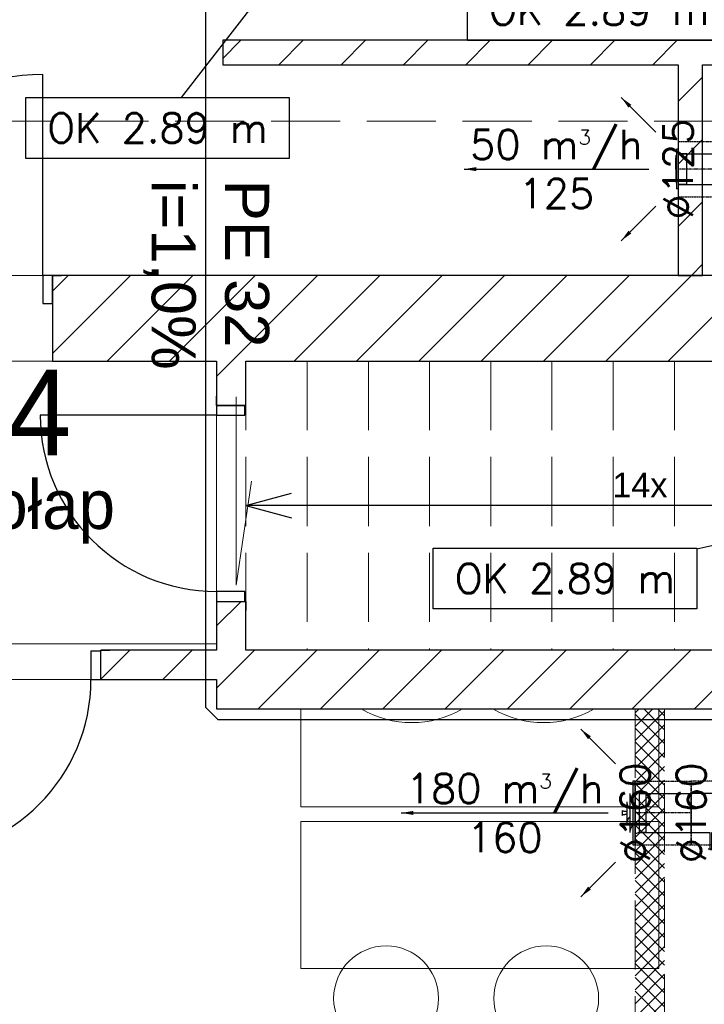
# Model space of a CAD drawing. Header units: millimetres. Extents: x -40063 to 512011, y 350190 to 687060.
# Tile 177 of 256: x 158053 to 160849, y 621301 to 625321. Entities that reach past the tile are written whole.
import ezdxf

# ---------------------------------------------------------------- set-up
doc = ezdxf.new("R2010")
doc.units = ezdxf.units.MM
for name, pattern in [('DASHDOT', [1, 0.5, -0.25, 0, -0.25]), ('DASHED', [0.75, 0.5, -0.25]), ('Krawędzie ukryte', [391.222223, 282.222223, -109])]:
    doc.linetypes.add(name, pattern=pattern)
doc.layers.get('0').update_dxf_attribs({"color": 8})
for name, color, linetype in [('2D - Ogólne', 8, 'Continuous'), ('Elementy Modelu - Strefy', 8, 'Continuous'), ('FLUID-W2', 7, 'Continuous'), ('FLUID-W2-120-ARRGR', 7, 'Continuous'), ('FLUID-W2-120-DIM', 7, 'Continuous'), ('FLUID-W2-120-INF', 7, 'Continuous'), ('FLUID-W2-INS', 7, 'Continuous'), ('FLUID-W2-SYM', 7, 'Continuous'), ('Konstrukcja - Ściany zew', 8, 'Continuous'), ('Opisy - Teksty', 8, 'Continuous'), ('X_ref', 8, 'Continuous')]:
    doc.layers.add(name, color=color, linetype=linetype)
doc.layers.add('J_skropliny', color=24, linetype='Continuous', lineweight=30)
doc.styles.add('FDBES', font='simplex.shx')
doc.styles.add('GENERATED_STYLE_1', font='arial.ttf')
doc.styles.add('GENERATED_STYLE_2', font='txt')
doc.styles.add('GENERATED_STYLE_6', font='txt')
doc.styles.get("Standard").update_dxf_attribs({"font": 'arial.ttf'})
doc.dimstyles.new('FDBES', dxfattribs={"dimscale": 50, "dimtxt": 4, "dimasz": 2.5, "dimexe": 0.8, "dimexo": 2, "dimgap": 1, "dimtad": 1, "dimdsep": 46, "dimtxsty": 'FDBES', "dimcen": 2.5, "dimclrd": 4, "dimclre": 5, "dimadec": 0, "dimazin": 0, "dimtfac": 1, "dimtmove": 0, "dimatfit": 3, "dimfxl": 1, "dimarcsym": 0})

# ---------------------------------------------------------------- blocks, each defined once
blk = doc.blocks.new('*U17375')
at = {"color": 243, "linetype": 'Continuous', "lineweight": -2}
for p, q in [((-96, 0), (-96, 62.5)), ((96, 62.5), (96, 0)), ((-96, -62.5), (-96, 0)), ((96, 0), (96, -62.5))]:
    blk.add_line(p, q, dxfattribs=at)
at = {"color": 0, "linetype": 'ByBlock', "lineweight": -2}
for p, q in [((96, 62.5), (-96, 62.5)), ((96, -62.5), (-96, -62.5))]:
    blk.add_line(p, q, dxfattribs=at)
at = {"layer": 'FLUID-W2-INS', "color": 243, "linetype": 'DASHED', "lineweight": -3}
for p, q in [((-96, 62.5), (-96, 112.5)), ((96, 112.5), (-96, 112.5)), ((96, 112.5), (96, 62.5)), ((-96, -112.5), (-96, -62.5)), ((96, -62.5), (96, -112.5)), ((96, -112.5), (-96, -112.5))]:
    blk.add_line(p, q, dxfattribs=at)
at = {"layer": 'FLUID-W2-SYM', "color": 243, "linetype": 'DASHDOT', "lineweight": -3}
blk.add_line((-96, 0), (96, 0), dxfattribs=at)
blk = doc.blocks.new('*U17377')
at = {"color": 0, "linetype": 'ByBlock', "lineweight": -2}
for p, q in [((0, 81, 7), (0, 0, 7)), ((0, 81, 0), (0, 81, 7)), ((0, 0, -35), (0, 62.5, -35)), ((0, 62.5, -35), (0, 62.5, 0)), ((0, 0, 10), (0, 0, 7)), ((0, 0, 7), (0, -81, 7)), ((0, -62.5, -35), (0, 0, -35)), ((0, -62.5, -35), (0, -62.5, 0)), ((0, -81, 0), (0, -81, 7))]:
    blk.add_line(p, q, dxfattribs=at)
for points, knots in [([(0, 0, 10), (0, 1.8, 10), (0, 5.4, 10), (0, 10.7, 10), (0, 15.9, 9.9), (0, 21, 9.8), (0, 25.9, 9.7), (0, 30.6, 9.5), (0, 35, 9.4), (0, 39.1, 9.2), (0, 42.9, 9), (0, 46.2, 8.8), (0, 49.2, 8.6), (0, 51.7, 8.3), (0, 53.8, 8.1), (0, 55.4, 7.8), (0, 56.4, 7.6), (0, 57, 7.4), (0, 57.2, 7.3), (0, 57.3, 7.3), (0, 57.4, 7.2), (0, 57.4, 7.2), (0, 57.4, 7.1), (0, 57.5, 7.1), (0, 57.5, 7.1), (0, 57.5, 7.1), (0, 57.5, 7.1), (0, 57.5, 7), (0, 57.5, 7), (0, 57.5, 7), (0, 57.5, 7)], [0, 0, 0, 0, 5.388201, 10.729164, 15.975166, 21.080971, 26.001266, 30.693745, 35.11608, 39.231017, 43.001525, 46.395301, 49.383023, 51.93933, 54.043318, 55.682331, 56.788004, 57.179466, 57.349472, 57.479806, 57.540071, 57.595589, 57.646707, 57.686363, 57.706964, 57.726617, 57.74566, 57.763903, 57.781724, 57.799329, 57.799329, 57.799329, 57.799329]), ([(0, 0, 10), (0, -1.8, 10), (0, -5.4, 10), (0, -10.7, 10), (0, -15.9, 9.9), (0, -21, 9.8), (0, -25.9, 9.7), (0, -30.6, 9.5), (0, -35, 9.4), (0, -39.1, 9.2), (0, -42.9, 9), (0, -46.2, 8.8), (0, -49.2, 8.6), (0, -51.7, 8.3), (0, -53.8, 8.1), (0, -55.4, 7.8), (0, -56.4, 7.6), (0, -57, 7.4), (0, -57.2, 7.3), (0, -57.3, 7.3), (0, -57.4, 7.2), (0, -57.4, 7.2), (0, -57.4, 7.1), (0, -57.5, 7.1), (0, -57.5, 7.1), (0, -57.5, 7.1), (0, -57.5, 7.1), (0, -57.5, 7), (0, -57.5, 7), (0, -57.5, 7), (0, -57.5, 7)], [0, 0, 0, 0, 5.388689, 10.729164, 15.975654, 21.08146, 26.001754, 30.693746, 35.116568, 39.231018, 43.001525, 46.395788, 49.383511, 51.939818, 54.043321, 55.682334, 56.788482, 57.179483, 57.349489, 57.479823, 57.540496, 57.595637, 57.646755, 57.686411, 57.707271, 57.726923, 57.745784, 57.764028, 57.781848, 57.799454, 57.799454, 57.799454, 57.799454])]:
    blk.add_open_spline(points, degree=3, knots=knots, dxfattribs=at)
blk = doc.blocks.new('*U14505')
at = {"color": 243, "linetype": 'Continuous', "lineweight": -2}
for p, q in [((-114.5, 0), (-114.5, 80)), ((114.5, 80), (114.5, 0)), ((-114.5, -80), (-114.5, 0)), ((114.5, 0), (114.5, -80))]:
    blk.add_line(p, q, dxfattribs=at)
at = {"color": 0, "linetype": 'ByBlock', "lineweight": -2}
for p, q in [((97.5, 80), (-114.5, 80)), ((97.5, -80), (-114.5, -80))]:
    blk.add_line(p, q, dxfattribs=at)
at = {"layer": 'FLUID-W2-INS', "color": 243, "linetype": 'DASHED', "lineweight": -3}
for p, q in [((-114.5, 80), (-114.5, 130)), ((114.5, 130), (-114.5, 130)), ((114.5, 130), (114.5, 80)), ((-114.5, -130), (-114.5, -80)), ((114.5, -80), (114.5, -130)), ((114.5, -130), (-114.5, -130))]:
    blk.add_line(p, q, dxfattribs=at)
at = {"layer": 'FLUID-W2-SYM', "color": 243, "linetype": 'DASHDOT', "lineweight": -3}
blk.add_line((-114.5, 0), (114.5, 0), dxfattribs=at)
blk = doc.blocks.new('*U14452')
at = {"color": 0, "linetype": 'ByBlock', "lineweight": -2}
for p, q in [((0, -130), (0, 130)), ((0, 130, 0), (0, 130, -10)), ((0, 130, -10), (0, -130, -10)), ((0, 84.5, 1.5), (0, 85.7, 0)), ((0, 82.6, 5.1), (0, 84.5, 1.5)), ((0, 81.1, 8.9), (0, 82.6, 5.1)), ((0, 80.3, 12.9), (0, 81.1, 8.9)), ((0, 80, 17), (0, 80.3, 12.9)), ((0, -80, 17), (0, 80, 17)), ((0, 80, -22), (0, 78.5, -22)), ((0, 80, -22), (0, 75.1, -21.7)), ((0, 80, 17), (0, 80, 45)), ((0, -80, 45), (0, 80, 45)), ((0, 78.5, -22), (0, -80, -22)), ((0, 75.1, -21.7), (0, 70.3, -20.9)), ((0, 70.3, -20.9), (0, 65.6, -19.6)), ((0, 65.6, -19.6), (0, 61.1, -17.7)), ((0, 61.1, -17.7), (0, 56.9, -15.3)), ((0, 56.9, -15.3), (0, 53, -12.2)), ((0, 53, -12.2), (0, 51, -10)), ((0, 45, -34), (0, 40.1, -33.7)), ((0, 45, -34), (0, -45, -34)), ((0, 40.1, -33.7), (0, 35.3, -32.9)), ((0, 35.3, -32.9), (0, 30.6, -31.6)), ((0, 30.6, -31.6), (0, 26.1, -29.7)), ((0, 26.1, -29.7), (0, 21.9, -27.3)), ((0, 21.9, -27.3), (0, 18, -24.2)), ((0, 18, -24.2), (0, 16, -22)), ((0, 8.2, -52.5), (0, 10, -54)), ((0, 10, -54), (0, 9.8, -54)), ((0, 9.8, -54), (0, -9.8, -54)), ((0, 7.3, -50.3), (0, 8.2, -52.5)), ((0, 6.6, -47.9), (0, 7.3, -50.3)), ((0, 6.1, -45.5), (0, 6.6, -47.9)), ((0, 5.8, -43.1), (0, 6.1, -45.5)), ((0, 5.5, -40.7), (0, 5.8, -43.1)), ((0, 5.3, -38.3), (0, 5.5, -40.7)), ((0, 5.1, -35.9), (0, 5.3, -38.3)), ((0, 5, -34), (0, 5.1, -35.9)), ((0, -5.1, -35.9), (0, -5, -34)), ((0, -5.3, -38.3), (0, -5.1, -35.9)), ((0, -5.5, -40.7), (0, -5.3, -38.3)), ((0, -5.8, -43.1), (0, -5.5, -40.7)), ((0, -6.1, -45.5), (0, -5.8, -43.1)), ((0, -6.6, -47.9), (0, -6.1, -45.5)), ((0, -7.3, -50.3), (0, -6.6, -47.9)), ((0, -8.2, -52.5), (0, -7.3, -50.3)), ((0, -10, -54), (0, -8.2, -52.5)), ((0, -9.8, -54), (0, -10, -54)), ((0, -16, -22), (0, -18, -24.2)), ((0, -18, -24.2), (0, -21.9, -27.3)), ((0, -21.9, -27.3), (0, -26.1, -29.7)), ((0, -26.1, -29.7), (0, -30.6, -31.6)), ((0, -30.6, -31.6), (0, -35.3, -32.9)), ((0, -35.3, -32.9), (0, -40.1, -33.7)), ((0, -40.1, -33.7), (0, -45, -34)), ((0, -51, -10), (0, -53, -12.2)), ((0, -53, -12.2), (0, -56.9, -15.3)), ((0, -56.9, -15.3), (0, -61.1, -17.7)), ((0, -61.1, -17.7), (0, -65.6, -19.6)), ((0, -65.6, -19.6), (0, -70.3, -20.9)), ((0, -70.3, -20.9), (0, -75.1, -21.7)), ((0, -75.1, -21.7), (0, -80, -22)), ((0, -80.3, 12.9), (0, -80, 17)), ((0, -80, 45), (0, -80, 17)), ((0, -81.1, 8.9), (0, -80.3, 12.9)), ((0, -82.6, 5.1), (0, -81.1, 8.9)), ((0, -84.5, 1.5), (0, -82.6, 5.1)), ((0, -85.7, 0), (0, -84.5, 1.5)), ((0, -130, -10), (0, -130, 0))]:
    blk.add_line(p, q, dxfattribs=at)
blk = doc.blocks.new('*U14504')
at = {"color": 0, "linetype": 'ByBlock', "lineweight": -2}
for p, q in [((80, 0, -80), (-80, 0, -80)), ((-80, 0, 80), (-4, 0, 80)), ((-11.3, 0, 146), (0, 0, 146)), ((-4, 0, 149.2), (-3.9, 0, 149.2)), ((-4, 0, 80), (-4, 0, 149.2)), ((4, 0, 130), (-4, 0, 130)), ((-3.9, 0, 149.2), (3.9, 0, 149.2)), ((0, 0, 146), (67.9, 0, 146)), ((3.9, 0, 149.2), (4, 0, 149.2)), ((4, 0, 149.2), (4, 0, 80)), ((4, 0, 80), (80, 0, 80))]:
    blk.add_line(p, q, dxfattribs=at)
at = {"layer": 'FLUID-W2-INS', "color": 243, "linetype": 'DASHED', "lineweight": -3}
for p, q in [((80, 0, -130), (-80, 0, -130)), ((-80, 0, 130), (-40, 0, 130)), ((-80, 0, -130), (-80, 0, 130)), ((-40, 0, 130), (-4, 0, 130)), ((4, 0, 130), (40, 0, 130)), ((40, 0, 130), (80, 0, 130)), ((80, 0, 130), (80, 0, -130))]:
    blk.add_line(p, q, dxfattribs=at)
blk = doc.blocks.new('fdgdfg')
at = {"layer": '2D - Ogólne', "linetype": 'Krawędzie ukryte', "lineweight": 13}
for p, q in [((-184705.7, 467539.9), (-184705.7, 466359.9)), ((-184455.7, 467539.9), (-184455.7, 466359.9)), ((-184205.7, 467539.9), (-184205.7, 466359.9)), ((-183955.7, 467539.9), (-183955.7, 466359.9)), ((-183705.7, 467539.9), (-183705.7, 466359.9)), ((-183455.7, 467539.9), (-183455.7, 466359.9)), ((-183205.7, 467539.9), (-183205.7, 466359.9)), ((-182955.7, 467539.9), (-182955.7, 466359.9))]:
    blk.add_line(p, q, dxfattribs=at)
at = {"layer": '2D - Ogólne', "linetype": 'Continuous'}
for p, q in [((-184705.7, 466949.9), (-184519.1, 466999.9)), ((-181455.7, 466949.9), (-184705.7, 466949.9)), ((-184705.7, 466949.9), (-184519.1, 466899.9))]:
    blk.add_line(p, q, dxfattribs=at)
at = {"layer": 'Elementy Modelu - Strefy', "linetype": 'Continuous', "lineweight": 0}
for p, q in [((-184800.3, 468749.7), (-184800.3, 468849.7)), ((-184800.3, 468849.7), (-181300.3, 468849.7)), ((-182940.3, 468749.7), (-184800.3, 468749.7)), ((-182940.3, 467889.7), (-182940.3, 468749.7)), ((-187393.5, 467889.9), (-182940.3, 467889.7)), ((-184825.7, 467539.9), (-186491.3, 467539.9)), ((-184825.7, 466385.6), (-184825.7, 467539.9)), ((-186464, 466385.6), (-184825.7, 466385.6)), ((-184825.7, 466239.9), (-186460.5, 466239.9)), ((-184825.7, 466119.9), (-184825.7, 466239.9)), ((-181300.3, 466119.9), (-184825.7, 466119.9))]:
    blk.add_line(p, q, dxfattribs=at)
at = {"layer": 'Konstrukcja - Ściany zew', "linetype": 'Continuous'}
for p, q in [((-184800.3, 468775.4), (-184725.9, 468849.7)), ((-181300.3, 468849.7), (-184800.3, 468849.7)), ((-184800.3, 468849.7), (-184800.3, 468749.7)), ((-184571.4, 468749.7), (-184471.4, 468849.7)), ((-184316.8, 468749.7), (-184216.8, 468849.7)), ((-184062.3, 468749.7), (-183962.3, 468849.7)), ((-183807.7, 468749.7), (-183707.7, 468849.7)), ((-183553.1, 468749.7), (-183453.1, 468849.7)), ((-183298.6, 468749.7), (-183198.6, 468849.7)), ((-183044, 468749.7), (-182944, 468849.7)), ((-184800.3, 468749.7), (-182940.3, 468749.7)), ((-182940.3, 468749.7), (-182940.3, 467889.7)), ((-182840.3, 468749.7), (-181300.3, 468749.7)), ((-182840.3, 467889.7), (-182840.3, 468749.7)), ((-185535.7, 467889.9), (-185535.7, 468709.9)), ((-182940.3, 468599), (-182840.3, 468699)), ((-182940.3, 468344.4), (-182840.3, 468444.4)), ((-182940.3, 468089.8), (-182840.3, 468189.8)), ((-182885.8, 467889.7), (-182840.3, 467935.3)), ((-185495.7, 467889.9), (-185535.7, 467889.9)), ((-185535.7, 467889.9), (-185535.7, 467774.9)), ((-185495.7, 467825.5), (-185431.2, 467889.9)), ((-185495.7, 467570.9), (-185176.7, 467889.9)), ((-185495.7, 467889.9), (-185458.7, 467889.9)), ((-185495.7, 467889.9), (-185495.7, 467774.9)), ((-181300.3, 467889.9), (-185495.7, 467889.9)), ((-185495.7, 467774.9), (-185495.7, 467889.9)), ((-185495.7, 467889.9), (-185495.7, 467774.9)), ((-185495.7, 467889.9), (-185458.7, 467889.9)), ((-185272.1, 467539.9), (-184922.1, 467889.9)), ((-185017.6, 467539.9), (-184667.6, 467889.9)), ((-184763, 467539.9), (-184413, 467889.9)), ((-184508.5, 467539.9), (-184158.5, 467889.9)), ((-184253.9, 467539.9), (-183903.9, 467889.9)), ((-183999.3, 467539.9), (-183649.3, 467889.9)), ((-183744.8, 467539.9), (-183394.8, 467889.9)), ((-183490.2, 467539.9), (-183140.2, 467889.9)), ((-183235.7, 467539.9), (-182885.7, 467889.9)), ((-182981.1, 467539.9), (-182631.1, 467889.9)), ((-182940.3, 467889.7), (-182840.3, 467889.7)), ((-185535.7, 467774.9), (-185495.7, 467774.9)), ((-185495.7, 467774.9), (-185495.7, 467539.9)), ((-185495.7, 467774.9), (-185495.7, 467539.9)), ((-185495.7, 467539.9), (-185458.7, 467539.9)), ((-185495.7, 467539.9), (-184825.7, 467539.9)), ((-185495.7, 467539.9), (-185458.7, 467539.9)), ((-184825.7, 467477.2), (-184763, 467539.9)), ((-184825.7, 467539.9), (-184825.7, 467358.9)), ((-184705.7, 467539.9), (-181300.3, 467539.9)), ((-184705.7, 467358.9), (-184705.7, 467539.9)), ((-184825.7, 467358.9), (-184825.7, 467395.9)), ((-184825.7, 467358.9), (-184825.7, 467395.9)), ((-184705.7, 467358.9), (-184705.7, 467395.9)), ((-184705.7, 467358.9), (-184705.7, 467395.9)), ((-184825.7, 467358.9), (-184710.7, 467358.9)), ((-184825.7, 467358.9), (-184825.7, 467318.9)), ((-184710.7, 467358.9), (-184825.7, 467358.9)), ((-184825.7, 467358.9), (-184710.7, 467358.9)), ((-184710.7, 467358.9), (-184705.7, 467358.9)), ((-184710.7, 467318.9), (-184710.7, 467358.9)), ((-184710.7, 467358.9), (-184705.7, 467358.9)), ((-184825.7, 467318.9), (-185545.7, 467318.9)), ((-184825.7, 467318.9), (-184710.7, 467318.9)), ((-184710.7, 466598.9), (-184825.7, 466598.9)), ((-184825.7, 466598.9), (-184825.7, 466558.9)), ((-184710.7, 466558.9), (-184710.7, 466598.9)), ((-184825.7, 466459), (-184725.8, 466558.9)), ((-184825.7, 466558.9), (-184825.7, 466521.9)), ((-184825.7, 466558.9), (-184710.7, 466558.9)), ((-184825.7, 466558.9), (-184825.7, 466359.9)), ((-184825.7, 466558.9), (-184710.7, 466558.9)), ((-184825.7, 466558.9), (-184710.7, 466558.9)), ((-184825.7, 466558.9), (-184825.7, 466521.9)), ((-184710.7, 466558.9), (-184705.7, 466558.9)), ((-184710.7, 466558.9), (-184705.7, 466558.9)), ((-184705.7, 466558.9), (-184705.7, 466521.9)), ((-184705.7, 466359.9), (-184705.7, 466558.9)), ((-184705.7, 466558.9), (-184705.7, 466521.9)), ((-185298.7, 466354.9), (-185338.7, 466354.9)), ((-185338.7, 466354.9), (-185338.7, 466239.9)), ((-185298.7, 466240.6), (-185179.3, 466359.9)), ((-185298.7, 466359.9), (-185261.7, 466359.9)), ((-185298.7, 466354.9), (-185298.7, 466359.9)), ((-184825.7, 466359.9), (-185298.7, 466359.9)), ((-185298.7, 466354.9), (-185298.7, 466359.9)), ((-185298.7, 466359.9), (-185261.7, 466359.9)), ((-185298.7, 466239.9), (-185298.7, 466354.9)), ((-185298.7, 466239.9), (-185298.7, 466354.9)), ((-185298.7, 466239.9), (-185298.7, 466354.9)), ((-185044.8, 466239.9), (-184924.8, 466359.9)), ((-184825.7, 466204.4), (-184670.2, 466359.9)), ((-181300.3, 466359.9), (-184705.7, 466359.9)), ((-184655.7, 466119.9), (-184415.7, 466359.9)), ((-184401.1, 466119.9), (-184161.1, 466359.9)), ((-184146.5, 466119.9), (-183906.5, 466359.9)), ((-183892, 466119.9), (-183652, 466359.9)), ((-183637.4, 466119.9), (-183397.4, 466359.9)), ((-183382.9, 466119.9), (-183142.9, 466359.9)), ((-183128.3, 466119.9), (-182888.3, 466359.9)), ((-182873.8, 466119.9), (-182633.8, 466359.9)), ((-185338.7, 466239.9), (-185298.7, 466239.9)), ((-185298.7, 466239.9), (-185261.7, 466239.9)), ((-185298.7, 466239.9), (-184825.7, 466239.9)), ((-185298.7, 466239.9), (-185261.7, 466239.9)), ((-184825.7, 466239.9), (-184825.7, 466119.9)), ((-184825.7, 466119.9), (-181300.3, 466119.9))]:
    blk.add_line(p, q, dxfattribs=at)
at = {"layer": 'Konstrukcja - Ściany zew', "linetype": 'Krawędzie ukryte', "lineweight": 15}
blk.add_line((-189689.2, 468519.9), (-179206.3, 468519.9), dxfattribs=at)
at = {"layer": 'Konstrukcja - Ściany zew', "linetype": 'Continuous', "lineweight": 13}
for p, q in [((-184481.2, 466119.9), (-184481.2, 465719.9)), ((-183115.7, 466104.2), (-183099.9, 466119.9)), ((-183115.7, 466047.6), (-183043.4, 466119.9)), ((-183115.7, 465991), (-182995.7, 466111)), ((-182995.7, 465978.1), (-183115.7, 466098.1)), ((-182995.7, 466034.7), (-183080.8, 466119.9)), ((-182995.7, 466091.3), (-183024.3, 466119.9)), ((-183018.7, 465719.9), (-183018.7, 466119.9)), ((-183115.7, 465934.5), (-182995.7, 466054.5)), ((-182995.7, 465921.6), (-183115.7, 466041.6)), ((-183115.7, 465877.9), (-182995.7, 465997.9)), ((-182995.7, 465865), (-183115.7, 465985)), ((-183115.7, 465821.3), (-182995.7, 465941.3)), ((-182995.7, 465808.4), (-183115.7, 465928.4)), ((-183115.7, 465764.8), (-182995.7, 465884.8)), ((-182995.7, 465751.9), (-183115.7, 465871.9)), ((-183115.7, 465708.2), (-182995.7, 465828.2)), ((-182995.7, 465695.3), (-183115.7, 465815.3)), ((-183115.7, 465651.6), (-182995.7, 465771.6)), ((-182995.7, 465638.7), (-183115.7, 465758.7)), ((-184481.2, 465719.9), (-183018.7, 465719.9)), ((-183115.7, 465595), (-182995.7, 465715)), ((-182995.7, 465582.1), (-183115.7, 465702.1)), ((-184481.2, 465659.9), (-183018.7, 465659.9)), ((-184481.2, 465059.9), (-184481.2, 465659.9)), ((-183115.7, 465538.5), (-182995.7, 465658.5)), ((-182995.7, 465525.6), (-183115.7, 465645.6)), ((-183018.7, 465059.9), (-183018.7, 465659.9)), ((-183115.7, 465481.9), (-182995.7, 465601.9)), ((-182995.7, 465469), (-183115.7, 465589)), ((-183115.7, 465425.3), (-182995.7, 465545.3)), ((-182995.7, 465412.4), (-183115.7, 465532.4)), ((-183115.7, 465368.8), (-182995.7, 465488.8)), ((-182995.7, 465355.9), (-183115.7, 465475.9)), ((-183115.7, 465312.2), (-182995.7, 465432.2)), ((-182995.7, 465299.3), (-183115.7, 465419.3)), ((-183115.7, 465255.6), (-182995.7, 465375.6)), ((-182995.7, 465242.7), (-183115.7, 465362.7)), ((-183115.7, 465199.1), (-182995.7, 465319.1)), ((-182995.7, 465186.2), (-183115.7, 465306.2)), ((-183115.7, 465142.5), (-182995.7, 465262.5)), ((-182995.7, 465129.6), (-183115.7, 465249.6)), ((-183115.7, 465085.9), (-182995.7, 465205.9)), ((-182995.7, 465073), (-183115.7, 465193)), ((-183115.7, 465029.4), (-182995.7, 465149.4)), ((-182995.7, 465016.5), (-183115.7, 465136.5)), ((-183115.7, 464972.8), (-182995.7, 465092.8)), ((-182995.7, 464959.9), (-183115.7, 465079.9)), ((-184481.2, 465059.9), (-183018.7, 465059.9)), ((-183115.7, 464916.2), (-182995.7, 465036.2)), ((-182995.7, 464903.3), (-183115.7, 465023.3)), ((-183115.7, 464859.7), (-182995.7, 464979.7)), ((-182995.7, 464846.8), (-183115.7, 464966.8)), ((-183115.7, 464803.1), (-182995.7, 464923.1))]:
    blk.add_line(p, q, dxfattribs=at)
at = {"layer": 'Konstrukcja - Ściany zew', "linetype": 'Krawędzie ukryte', "lineweight": 13}
for p, q in [((-183115.7, 466119.9), (-183115.7, 463969.9)), ((-182995.7, 466119.9), (-183115.7, 466119.9)), ((-182995.7, 463969.9), (-182995.7, 466119.9))]:
    blk.add_line(p, q, dxfattribs=at)
at = {"layer": 'Konstrukcja - Ściany zew', "linetype": 'Continuous', "lineweight": 13}
for centre in [(-184133.3, 464938), (-183479.3, 464938)]:
    blk.add_circle(centre, 214.1, dxfattribs=at)
at = {"layer": 'Konstrukcja - Ściany zew', "linetype": 'Continuous'}
for centre, radius, start, end in [((-185535.7, 467889.9), 820, 90, 180), ((-184825.7, 467318.9), 720, 180, 270), ((-186058.7, 466239.9), 720, 270, 0)]:
    blk.add_arc(centre, radius, start, end, dxfattribs=at)
at = {"layer": 'Konstrukcja - Ściany zew', "linetype": 'Continuous', "lineweight": 13}
for centre in [(-184028.1, 466472.6), (-183489.8, 466472.6)]:
    blk.add_arc(centre, 408.9, 239.6181, 300.3819, dxfattribs=at)
at = {"layer": 'Elementy Modelu - Strefy', "lineweight": 13, "style": 'GENERATED_STYLE_2'}
blk.add_text('0.34', height=350, dxfattribs=at).set_placement((-186329.2, 467154.4))
at = {"layer": 'Opisy - Teksty', "linetype": 'Continuous'}
for s, height, style, p in [('wiatrołap', 200, 'GENERATED_STYLE_6', (-186310.7, 466854.4)), ('14x', 100, 'GENERATED_STYLE_1', (-183209.5, 466983.8))]:
    blk.add_text(s, height=height, dxfattribs=dict(at, style=style)).set_placement(p)
blk = doc.blocks.new('*U17417')
at = {"color": 7, "insert": (0, 377.1), "char_height": 120, "attachment_point": 5, "rotation": 270, "style": 'FDBES'}
blk.add_mtext('50 m{\\A2;\\H0.5x;3}/h\\P125', dxfattribs=at)
at = {"color": 7}
blk.add_leader([(0, 754.3), (0, 0)], dimstyle='FDBES', override={"dimscale": 20, "dimclrd": 7}, dxfattribs=at)
blk = doc.blocks.new('*U17418')
at = {"color": 7}
blk.add_leader([(-141.4, 141.4), (0, 0)], dimstyle='FDBES', override={"dimscale": 20, "dimclrd": 7}, dxfattribs=at)
blk = doc.blocks.new('*U17419')
at = {"color": 7}
blk.add_leader([(141.4, 141.4), (0, 0)], dimstyle='FDBES', override={"dimscale": 20, "dimclrd": 7}, dxfattribs=at)
blk = doc.blocks.new('*U9522')
at = {"color": 7, "insert": (0, -422.9), "char_height": 120, "attachment_point": 5, "rotation": 90, "style": 'FDBES'}
blk.add_mtext('180 m{\\A2;\\H0.5x;3}/h\\P160', dxfattribs=at)
at = {"color": 7}
blk.add_leader([(0, -845.7), (0, 0)], dimstyle='FDBES', override={"dimscale": 20, "dimclrd": 7}, dxfattribs=at)
blk = doc.blocks.new('*U17476')
at = {"color": 7}
blk.add_leader([(141.4, -141.4), (0, 0)], dimstyle='FDBES', override={"dimscale": 20, "dimclrd": 7}, dxfattribs=at)
blk = doc.blocks.new('*U17477')
at = {"color": 7}
blk.add_leader([(-141.4, -141.4), (0, 0)], dimstyle='FDBES', override={"dimscale": 20, "dimclrd": 7}, dxfattribs=at)
blk = doc.blocks.new('*U14388')
at = {"color": 7, "lineweight": -2}
blk.add_lwpolyline([(-1378.3, -346.2), (-301.7, -346.2), (-301.7, -594.2), (-1378.3, -594.2)], close=True, dxfattribs=at)
at = {"color": 7, "insert": (-840, -470.2), "char_height": 120, "attachment_point": 5, "line_spacing_factor": 1.1, "style": 'FDBES'}
blk.add_mtext('OK 2.89 m', dxfattribs=at)
at = {"color": 7}
blk.add_leader([(0, 0), (-618.5, -346.2)], dimstyle='FDBES', override={"dimscale": 30, "dimclrd": 7, "dimclre": 7}, dxfattribs=at)
blk = doc.blocks.new('*U17421')
at = {"color": 7, "lineweight": -2}
blk.add_lwpolyline([(-1518.3, -93.7), (-441.7, -93.7), (-441.7, -341.7), (-1518.3, -341.7)], close=True, dxfattribs=at)
at = {"color": 7, "insert": (-980, -217.7), "char_height": 120, "attachment_point": 5, "line_spacing_factor": 1.1, "style": 'FDBES'}
blk.add_mtext('OK 2.89 m', dxfattribs=at)
at = {"color": 7}
blk.add_leader([(0, 0), (-441.7, -98.1)], dimstyle='FDBES', override={"dimscale": 30, "dimclrd": 7, "dimclre": 7}, dxfattribs=at)
blk = doc.blocks.new('*U14390')
at = {"color": 7, "lineweight": -2}
blk.add_lwpolyline([(-1276, -827.1), (-199.4, -827.1), (-199.4, -1075.1), (-1276, -1075.1)], close=True, dxfattribs=at)
at = {"color": 7, "insert": (-737.7, -951.1), "char_height": 120, "attachment_point": 5, "line_spacing_factor": 1.1, "style": 'FDBES'}
blk.add_mtext('OK 2.89 m', dxfattribs=at)
at = {"color": 7}
blk.add_leader([(0, 0), (-641.5, -827.1)], dimstyle='FDBES', override={"dimscale": 30, "dimclrd": 7, "dimclre": 7}, dxfattribs=at)

msp = doc.modelspace()

# ---------------------------------------------------------------- linework, layer by layer
at = {"layer": 'J_skropliny'}
for p, q in [((158812.33045, 626448.78583), (158812.33045, 622513.82002)), ((158862.33045, 622463.82002), (158812.33045, 622513.82002)), ((158862.33045, 622463.82002), (162292.30764, 622463.82002))]:
    msp.add_line(p, q, dxfattribs=at)
at = {"layer": 'J_skropliny', "lineweight": 15}
for p, q in [((158936.9267, 623781.94356), (158936.9267, 623011.96169)), ((158936.9267, 623011.96169), (158998.94868, 623437.46525))]:
    msp.add_line(p, q, dxfattribs=at)

# ---------------------------------------------------------------- block references
at = {"layer": 'FLUID-W2', "color": 243, "linetype": 'Continuous', "extrusion": (-1, 0, 6.12323e-17), "rotation": 90}
msp.add_blockref('*U17377', (-624711.13928, 2888, -160742.17235), dxfattribs=at)
at = {"layer": 'FLUID-W2', "color": 243, "linetype": 'Continuous', "extrusion": (-1.22465e-16, 0, -1)}
for name, p in [('*U17375', (-160838.17235, 624711.13928, -2888)), ('*U14505', (-160681.46863, 622082.55483, -2888))]:
    msp.add_blockref(name, p, dxfattribs=at)
at = {"layer": 'FLUID-W2', "color": 243, "linetype": 'Continuous', "extrusion": (1, 0, -1.60812e-16), "rotation": 270}
msp.add_blockref('*U14452', (622082.55483, 2888, 160566.96863), dxfattribs=at)
at = {"layer": 'FLUID-W2', "color": 243, "linetype": 'Continuous', "extrusion": (0, -1, 6.12323e-17)}
msp.add_blockref('*U14504', (160875.96863, 2888, -622082.55483), dxfattribs=at)
at = {"layer": 'FLUID-W2-120-ARRGR'}
for name, p, rotation in [('*U17419', (160651.46167, 624861.84996, 2888), 90), ('*U17417', (160622.17235, 624711.13928, 2888), 90), ('*U17418', (160651.46167, 624560.4286, 2888), 90), ('*U17477', (160486.25795, 622283.26551, 2888), 270), ('*U9522', (160456.96863, 622082.55483, 2888), 270), ('*U17476', (160486.25795, 621881.84415, 2888), 270)]:
    msp.add_blockref(name, p, dxfattribs=dict(at, rotation=rotation))
at = {"layer": 'FLUID-W2-120-INF', "linetype": 'ByBlock'}
for name, p in [('*U14390', (159353.52533, 625830.15757, 2888)), ('*U14388', (161260, 625830.15757, 2888)), ('*U17421', (161260, 623257.74233, 2888))]:
    msp.add_blockref(name, p, dxfattribs=at)
at = {"layer": 'X_ref'}
msp.add_blockref('fdgdfg', (343682.59614, 156387.58931), dxfattribs=at)

# ---------------------------------------------------------------- texts
at = {"layer": 'FLUID-W2-120-DIM', "color": 7, "char_height": 120, "attachment_point": 5, "rotation": 90, "style": 'FDBES'}
for s, insert in [('∅125\\P', (160742.17235, 624711.13928, 2888)), ('∅160\\P', (160566.96863, 622082.55483, 2888)), ('∅160\\P', (160795.96863, 622082.55483, 2888))]:
    msp.add_mtext(s, dxfattribs=dict(at, insert=insert))
at = {"layer": 'J_skropliny', "char_height": 180, "width": 860, "attachment_point": 1, "rotation": 270}
for s, insert in [('i=1,0%', (158771.9267, 624667.64686)), ('PE 32', (159071.8122, 624667.64686))]:
    msp.add_mtext(s, dxfattribs=dict(at, insert=insert))

doc.saveas('drawing.dxf')
